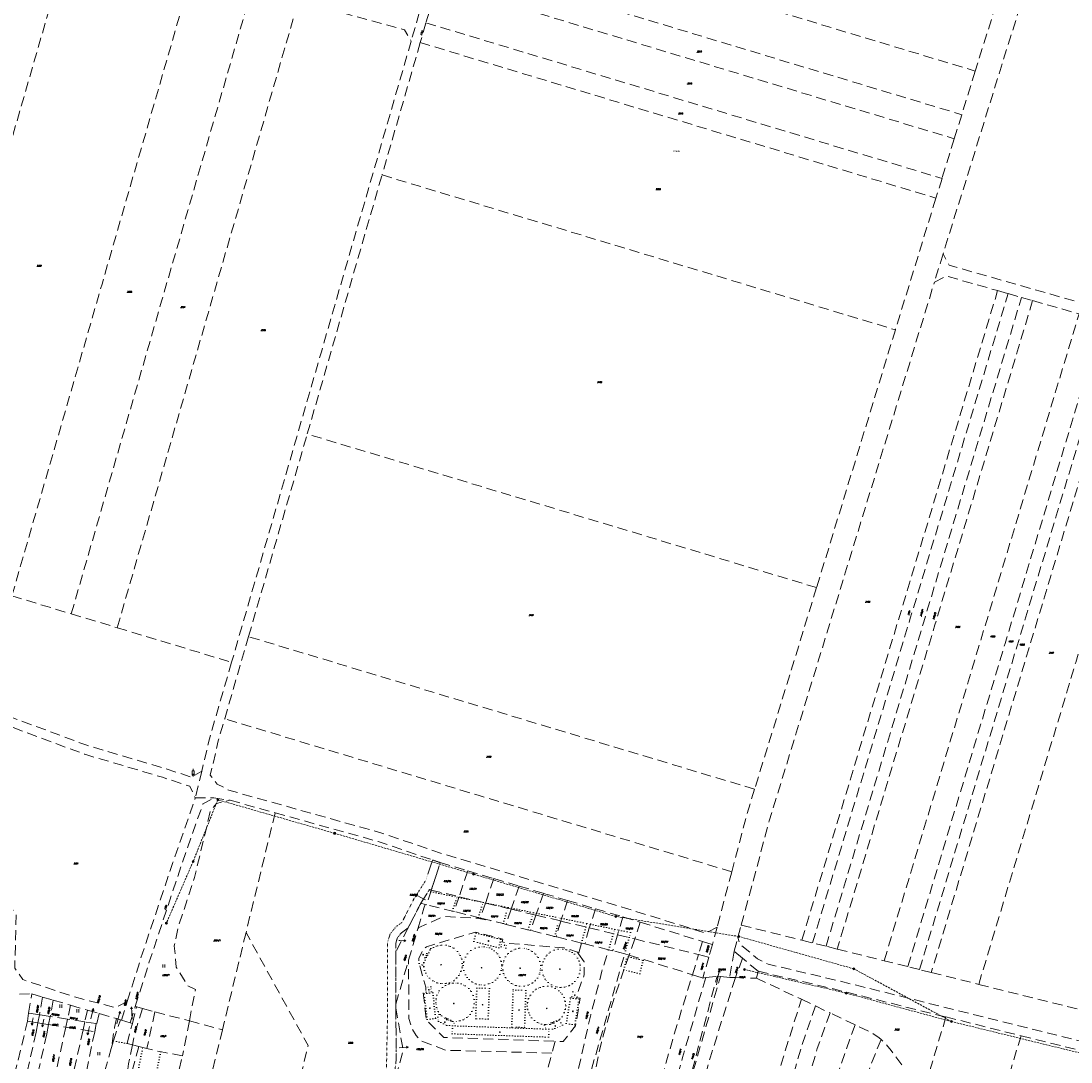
# Model space of a CAD drawing. Header units: metres. Extents: x -626722 to -621116, y -1178216 to -1174550.
# Tile 53 of 86: x -624012 to -623494, y -1176484 to -1175971. Entities that reach past the tile are written whole.
import ezdxf
from ezdxf.enums import TextEntityAlignment as Align

# ---------------------------------------------------------------- set-up
doc = ezdxf.new("R2010")
doc.units = ezdxf.units.M
doc.header["$MEASUREMENT"] = 0
doc.linetypes.add('DASHEDX2', pattern=[1.5, 1, -0.5])
doc.linetypes.add('DOT', pattern=[0.25, 0, -0.25])
for name, color, linetype in [('8_kat_KN_Elektřina', 172, 'DASHEDX2'), ('8_kat_KN_Pomístní_názvy', 210, 'Continuous'), ('8_kat_KN_Věcná_břemena', 206, 'DOT')]:
    doc.layers.add(name, color=color, linetype=linetype)
for name, color, linetype, lineweight in [('8_kat_KN_Hranice parcel', 200, 'DASHEDX2', 25), ('8_kat_KN_PČ popisy', 210, 'Continuous', 0), ('8_kat_KN_Slučkové čáry', 200, 'DOT', 25), ('8_kat_KN_Značky budov', 7, 'Continuous', 0), ('8_kat_KN_Značky kultur', 7, 'Continuous', 0), ('8_kat_KN_Čísla parcel', 200, 'Continuous', 25)]:
    doc.layers.add(name, color=color, linetype=linetype, lineweight=lineweight)
doc.styles.add('Style-cs_Working', font='cs_Working.shx')
doc.styles.add('Style-ITALICS', font='ITALICS.shx')

# ---------------------------------------------------------------- blocks, each defined once
blk = doc.blocks.new('4.02')
at = {"layer": '8_kat_KN_Značky budov', "color": 7, "linetype": 'Continuous', "lineweight": 13}
blk.add_circle((-0.01, 0), 0.175, dxfattribs=at)
blk = doc.blocks.new('1029_36')
at = {"layer": '8_kat_KN_PČ popisy', "color": 6, "linetype": 'Continuous', "lineweight": 0}
for p, q in [((0.57, 2.95), (-0.11, 2.06)), ((0, 0), (0.57, 2.95)), ((0.57, 2.95), (0.87, 1.87))]:
    blk.add_line(p, q, dxfattribs=at)
blk = doc.blocks.new('1029_44')
at = {"layer": '8_kat_KN_PČ popisy', "color": 6, "linetype": 'Continuous', "lineweight": 0}
for p, q in [((0, 0), (-2.62, 1.46)), ((-2.62, 1.46), (-1.51, 1.41)), ((-2.62, 1.46), (-1.99, 0.53))]:
    blk.add_line(p, q, dxfattribs=at)
blk = doc.blocks.new('1029_100')
at = {"layer": '8_kat_KN_PČ popisy', "color": 6, "linetype": 'Continuous', "lineweight": 0}
for p, q in [((0, 0), (0.73, 2.91)), ((0.73, 2.91), (0, 2.06)), ((0.73, 2.91), (0.97, 1.82))]:
    blk.add_line(p, q, dxfattribs=at)
blk = doc.blocks.new('1029_108')
at = {"layer": '8_kat_KN_PČ popisy', "color": 6, "linetype": 'Continuous', "lineweight": 0}
for p, q in [((-0.16, 3), (-0.6, 1.97)), ((0, 0), (-0.16, 3)), ((-0.16, 3), (0.4, 2.02))]:
    blk.add_line(p, q, dxfattribs=at)
blk = doc.blocks.new('1029_51')
at = {"layer": '8_kat_KN_PČ popisy', "color": 6, "linetype": 'Continuous', "lineweight": 0}
for p, q in [((0, 0), (2.99, 0.21)), ((2.99, 0.21), (1.96, 0.64)), ((2.99, 0.21), (2.03, -0.36))]:
    blk.add_line(p, q, dxfattribs=at)
blk = doc.blocks.new('1029_77')
at = {"layer": '8_kat_KN_PČ popisy', "color": 6, "linetype": 'Continuous', "lineweight": 0}
for p, q in [((0, 0), (2.99, -0.26)), ((2.99, -0.26), (2.04, 0.32)), ((2.99, -0.26), (1.95, -0.67))]:
    blk.add_line(p, q, dxfattribs=at)
blk = doc.blocks.new('1029_8')
at = {"layer": '8_kat_KN_PČ popisy', "color": 6, "linetype": 'Continuous', "lineweight": 0}
for p, q in [((0, 0), (-0.78, -2.9)), ((-0.78, -2.9), (-1, -1.8)), ((-0.78, -2.9), (-0.03, -2.06))]:
    blk.add_line(p, q, dxfattribs=at)
blk = doc.blocks.new('1029_156')
at = {"layer": '8_kat_KN_PČ popisy', "color": 6, "linetype": 'Continuous', "lineweight": 0}
for p, q in [((0, 0), (-0.57, -2.95)), ((-0.57, -2.95), (-0.87, -1.87)), ((-0.57, -2.95), (0.11, -2.06))]:
    blk.add_line(p, q, dxfattribs=at)
blk = doc.blocks.new('1029_254')
at = {"layer": '8_kat_KN_PČ popisy', "color": 6, "linetype": 'Continuous', "lineweight": 0}
for p, q in [((0, 0), (-0.62, -2.94)), ((-0.62, -2.94), (-0.91, -1.85)), ((-0.62, -2.94), (0.07, -2.06))]:
    blk.add_line(p, q, dxfattribs=at)
blk = doc.blocks.new('1029_243')
at = {"layer": '8_kat_KN_PČ popisy', "color": 6, "linetype": 'Continuous', "lineweight": 0}
for p, q in [((0, 0), (0.83, 2.89)), ((0.83, 2.89), (0.07, 2.06)), ((0.83, 2.89), (1.03, 1.78))]:
    blk.add_line(p, q, dxfattribs=at)
blk = doc.blocks.new('3.06')
at = {"layer": '8_kat_KN_Značky kultur', "color": 7, "linetype": 'Continuous', "lineweight": 13}
for p, q in [((-0.51, 0), (-0.51, 1.5)), ((0.49, 0), (0.49, 1.5))]:
    blk.add_line(p, q, dxfattribs=at)
blk = doc.blocks.new('6.01')
at = {"layer": '8_kat_KN_Elektřina', "color": 7, "linetype": 'Continuous', "lineweight": 13}
for radius in [0.5, 0.4, 0.3, 0.2, 0.1]:
    blk.add_circle((0, 0), radius, dxfattribs=at)
blk = doc.blocks.new('4.11')
at = {"layer": '8_kat_KN_Značky budov', "lineweight": 13}
for p, q in [((-0.5, 2), (0.5, 2)), ((-0.5, 0), (-0.5, 2)), ((0, 2), (0, 3)), ((0.5, 0), (0.5, 2))]:
    blk.add_line(p, q, dxfattribs=at)
for radius in [0.5, 0.0303]:
    blk.add_circle((0, 0), radius, dxfattribs=at)

msp = doc.modelspace()

# ---------------------------------------------------------------- linework, layer by layer
at = {"layer": '8_kat_KN_Elektřina', "lineweight": 13}
for p, q in [((-623915.19, -1176354.95), (-623927.33, -1176385.33)), ((-623857.55, -1176371.49), (-623915.19, -1176354.95)), ((-623789.12, -1176391.6), (-623857.55, -1176371.49)), ((-623927.33, -1176385.33), (-623940.56, -1176415.81)), ((-623718.92, -1176412.49), (-623789.12, -1176391.6)), ((-623658.18, -1176422.35), (-623718.92, -1176412.49)), ((-623601.48, -1176438.31), (-623658.18, -1176422.35)), ((-623605.32, -1176450.25), (-623655.38, -1176438.65)), ((-623553.4, -1176464.27), (-623601.48, -1176438.31)), ((-623553.4, -1176464.27), (-623605.32, -1176450.25)), ((-623481.2, -1176481.94), (-623553.4, -1176464.27))]:
    msp.add_line(p, q, dxfattribs=at)
at = {"layer": '8_kat_KN_Hranice parcel', "lineweight": 13, "ltscale": 5}
for p, q in [((-623509.1, -1175891.47), (-623541.63, -1175995.71)), ((-623806.77, -1175952.25), (-623812.52, -1175971.91)), ((-623815.8, -1175967.06), (-623819.83, -1175981)), ((-623812.52, -1175971.91), (-623815.34, -1175981.68)), ((-623815.34, -1175981.68), (-623834.19, -1176046.93)), ((-623541.63, -1175995.71), (-623548.31, -1176017.22)), ((-623548.31, -1176017.22), (-623551.98, -1176029.07)), ((-623551.98, -1176029.07), (-623558.03, -1176048.65)), ((-623871.08, -1176174.63), (-623834.19, -1176046.93)), ((-623558.03, -1176048.65), (-623561.02, -1176058.36)), ((-623561.02, -1176058.36), (-623581.03, -1176123.27)), ((-623557.49, -1176085.89), (-623561.77, -1176099.76)), ((-623530.59, -1176103.97), (-623525.41, -1176105.44)), ((-623525.41, -1176105.44), (-623518.82, -1176107.31)), ((-623518.82, -1176107.31), (-623513.32, -1176108.88)), ((-623513.32, -1176108.88), (-623490.43, -1176115.4)), ((-623581.03, -1176123.27), (-623619.89, -1176250.37)), ((-623900.04, -1176274.51), (-623871.08, -1176174.63)), ((-623619.89, -1176250.37), (-623650.44, -1176349.77)), ((-624016.75, -1176254.45), (-623987.48, -1176263.29)), ((-623987.48, -1176263.29), (-623964.8, -1176270.13)), ((-623964.8, -1176270.13), (-623908.39, -1176287.16)), ((-623911.79, -1176315.03), (-623900.04, -1176274.51)), ((-623923.04, -1176340.82), (-623926.27, -1176354.07)), ((-623926.27, -1176354.07), (-623917.09, -1176354.03)), ((-623917.09, -1176354.03), (-623909.1, -1176355.2)), ((-623909.1, -1176355.2), (-623886.9, -1176361.39)), ((-623886.9, -1176361.39), (-623901.25, -1176420.34)), ((-623809.88, -1176399.46), (-623805.49, -1176385.93)), ((-623805.49, -1176385.93), (-623791.93, -1176389.96)), ((-623791.93, -1176389.96), (-623796.21, -1176402.73)), ((-623791.93, -1176389.96), (-623779.08, -1176393.78)), ((-623661.72, -1176390.43), (-623668.92, -1176417.69)), ((-623779.08, -1176393.78), (-623783.14, -1176405.86)), ((-623779.08, -1176393.78), (-623766.63, -1176397.47)), ((-623766.63, -1176397.47), (-623754.49, -1176401.08)), ((-623754.49, -1176401.08), (-623742.7, -1176404.58)), ((-623815.08, -1176406), (-623821.35, -1176418.13)), ((-623812.91, -1176406.54), (-623815.08, -1176406)), ((-623812.26, -1176406.7), (-623812.91, -1176406.54)), ((-623783.14, -1176405.86), (-623785.63, -1176413.28)), ((-623742.7, -1176404.58), (-623728.92, -1176408.68)), ((-623770.49, -1176408.89), (-623773.02, -1176416.39)), ((-623758.28, -1176411.81), (-623760.94, -1176419.37)), ((-623728.92, -1176408.68), (-623715.38, -1176412.7)), ((-623780.53, -1176414.53), (-623785.63, -1176413.28)), ((-623746.08, -1176414.73), (-623748.37, -1176422.47)), ((-623715.38, -1176412.7), (-623706.81, -1176415.35)), ((-623706.81, -1176415.35), (-623709.55, -1176423.55)), ((-623706.81, -1176415.35), (-623676.16, -1176424.84)), ((-623658.68, -1176422.83), (-623657.05, -1176416.76)), ((-623657.05, -1176416.76), (-623627.14, -1176424.21)), ((-623901.25, -1176420.34), (-623912.92, -1176468.3)), ((-623821.35, -1176418.13), (-623827.44, -1176429.89)), ((-623821.14, -1176434.02), (-623816.53, -1176418.52)), ((-623731.98, -1176418.1), (-623734.1, -1176425.99)), ((-623718.01, -1176421.47), (-623720.39, -1176429.38)), ((-623668.92, -1176417.69), (-623671.21, -1176426.37)), ((-623735.82, -1176425.57), (-623748.37, -1176422.47)), ((-623735.82, -1176425.57), (-623737.25, -1176430.85)), ((-623734.1, -1176425.99), (-623735.82, -1176425.57)), ((-623722.48, -1176428.86), (-623734.1, -1176425.99)), ((-623709.55, -1176423.55), (-623712.29, -1176431.52)), ((-623709.55, -1176423.55), (-623678.12, -1176431.3)), ((-623676.16, -1176424.84), (-623678.12, -1176431.3)), ((-623676.16, -1176424.84), (-623671.21, -1176426.37)), ((-623671.21, -1176426.37), (-623673.05, -1176432.55)), ((-623660.52, -1176429.66), (-623658.68, -1176422.83)), ((-623627.14, -1176424.21), (-623621.91, -1176425.52)), ((-623615.24, -1176427.18), (-623621.91, -1176425.52)), ((-623609.69, -1176428.56), (-623615.24, -1176427.18)), ((-623827.44, -1176429.89), (-623827.39, -1176455.71)), ((-623732.97, -1176495.06), (-623714.52, -1176430.83)), ((-623720.39, -1176429.38), (-623722.48, -1176428.86)), ((-623714.52, -1176430.83), (-623720.39, -1176429.38)), ((-623714.52, -1176430.83), (-623712.29, -1176431.52)), ((-623712.29, -1176431.52), (-623681.14, -1176441.2)), ((-623681.14, -1176441.2), (-623678.12, -1176431.3)), ((-623678.12, -1176431.3), (-623673.05, -1176432.55)), ((-623673.05, -1176432.55), (-623675.94, -1176442.82)), ((-623660.52, -1176429.66), (-623662.72, -1176442.59)), ((-623656.4, -1176433.08), (-623660.52, -1176429.66)), ((-623609.69, -1176428.56), (-623586.57, -1176434.32)), ((-623827.39, -1176455.71), (-623821.14, -1176434.02)), ((-623656.4, -1176433.08), (-623659.95, -1176442.65)), ((-623648.71, -1176439.46), (-623656.4, -1176433.08)), ((-623574.92, -1176437.22), (-623586.57, -1176434.32)), ((-623569.11, -1176438.67), (-623574.92, -1176437.22)), ((-623688.9, -1176517.43), (-623668.98, -1176441.92)), ((-623681.14, -1176441.2), (-623675.94, -1176442.82)), ((-623675.94, -1176442.82), (-623674.56, -1176442.64)), ((-623674.56, -1176442.64), (-623668.98, -1176441.92)), ((-623668.98, -1176441.92), (-623667.33, -1176442.1)), ((-623667.33, -1176442.1), (-623662.72, -1176442.59)), ((-623662.72, -1176442.59), (-623659.95, -1176442.65)), ((-623659.95, -1176442.65), (-623649.58, -1176442.9)), ((-623649.58, -1176442.9), (-623648.71, -1176439.46)), ((-623649.58, -1176442.9), (-623627.35, -1176453.28)), ((-623563.32, -1176440.11), (-623569.11, -1176438.67)), ((-623563.32, -1176440.11), (-623539.92, -1176445.94)), ((-623539.92, -1176445.94), (-623457.07, -1176466.58)), ((-624013.04, -1176450.85), (-624006.94, -1176450.66)), ((-624008.55, -1176460.09), (-624006.94, -1176450.66)), ((-624006.94, -1176450.66), (-624001.63, -1176452.2)), ((-624001.63, -1176452.2), (-624003.2, -1176460.93)), ((-624001.63, -1176452.2), (-623996.34, -1176453.74)), ((-623627.35, -1176453.28), (-623620.41, -1176456.61)), ((-623996.34, -1176453.74), (-623997.87, -1176461.77)), ((-623996.34, -1176453.74), (-623987.81, -1176456.21)), ((-623987.81, -1176456.21), (-623989.31, -1176463.11)), ((-623987.81, -1176456.21), (-623979.46, -1176458.64)), ((-623962.68, -1176463.55), (-623959.83, -1176454.41)), ((-623958.38, -1176464.86), (-623955.9, -1176456.93)), ((-623957.31, -1176465.19), (-623955.2, -1176457.11)), ((-623955.9, -1176456.93), (-623955.2, -1176457.11)), ((-623955.2, -1176457.11), (-623952.32, -1176457.87)), ((-623952.32, -1176457.87), (-623946.19, -1176459.49)), ((-623827.39, -1176455.71), (-623827.38, -1176457.58)), ((-623620.41, -1176456.61), (-623613.22, -1176460.05)), ((-624008.55, -1176460.09), (-624009.04, -1176464.13)), ((-624003.2, -1176460.93), (-624008.55, -1176460.09)), ((-624003.2, -1176460.93), (-624003.91, -1176464.93)), ((-623997.87, -1176461.77), (-624003.2, -1176460.93)), ((-623997.87, -1176461.77), (-623998.63, -1176465.75)), ((-623989.31, -1176463.11), (-623997.87, -1176461.77)), ((-623990.17, -1176467.07), (-623989.31, -1176463.11)), ((-623980.76, -1176464.45), (-623989.31, -1176463.11)), ((-623979.46, -1176458.64), (-623980.76, -1176464.45)), ((-623979.46, -1176458.64), (-623973.64, -1176460.33)), ((-623973.64, -1176460.33), (-623975.9, -1176469.29)), ((-623973.64, -1176460.33), (-623965.16, -1176462.79)), ((-623966.67, -1176473.84), (-623963.22, -1176463.38)), ((-623965.16, -1176462.79), (-623963.22, -1176463.38)), ((-623963.22, -1176463.38), (-623962.68, -1176463.55)), ((-623962.68, -1176463.55), (-623958.38, -1176464.86)), ((-623946.19, -1176459.49), (-623950.2, -1176477.52)), ((-623946.19, -1176459.49), (-623929.21, -1176463.98)), ((-623600.93, -1176465.94), (-623613.22, -1176460.05)), ((-623556.08, -1176462.03), (-623567.34, -1176499.49)), ((-623556.08, -1176462.03), (-623519.05, -1176471.25)), ((-624009.04, -1176464.13), (-624003.91, -1176464.93)), ((-624003.91, -1176464.93), (-624004.74, -1176469.54)), ((-624003.91, -1176464.93), (-623998.63, -1176465.75)), ((-623998.63, -1176465.75), (-623999.51, -1176470.35)), ((-623998.63, -1176465.75), (-623990.17, -1176467.07)), ((-623990.17, -1176467.07), (-623997.45, -1176500.45)), ((-623990.17, -1176467.07), (-623981.65, -1176468.4)), ((-623981.65, -1176468.4), (-623989.09, -1176501.57)), ((-623980.76, -1176464.45), (-623981.65, -1176468.4)), ((-623981.65, -1176468.4), (-623975.9, -1176469.29)), ((-623975.24, -1176465.32), (-623980.76, -1176464.45)), ((-623975.9, -1176469.29), (-623975.24, -1176465.32)), ((-623959.92, -1176475.17), (-623957.31, -1176465.19)), ((-623958.38, -1176464.86), (-623957.31, -1176465.19)), ((-623929.21, -1176463.98), (-623932.63, -1176481.14)), ((-623912.92, -1176468.3), (-623931.17, -1176543.3)), ((-623929.21, -1176463.98), (-623912.92, -1176468.3)), ((-624004.74, -1176469.54), (-624011.45, -1176498.59)), ((-623999.51, -1176470.35), (-624006.01, -1176499.31)), ((-623975.9, -1176469.29), (-623982.75, -1176502.41)), ((-623967.74, -1176477.61), (-623966.67, -1176473.84)), ((-623748.86, -1176474), (-623750.39, -1176479.85)), ((-623519.05, -1176471.25), (-623542.8, -1176550.23)), ((-623519.05, -1176471.25), (-623436.4, -1176491.82)), ((-623975.11, -1176503.43), (-623967.74, -1176477.61)), ((-623957.26, -1176475.81), (-623959.92, -1176475.17)), ((-623954.06, -1176476.58), (-623957.26, -1176475.81)), ((-623939.21, -1176509.81), (-623932.63, -1176481.14)), ((-623754.11, -1176494.06), (-623750.39, -1176479.85))]:
    msp.add_line(p, q, dxfattribs=at)
at = {"layer": '8_kat_KN_Hranice parcel', "lineweight": 13, "ltscale": 5, "flags": 128}
for points in [[(-623459.05, -1175754.71), (-623468.61, -1175794.98), (-623497.85, -1175894.05), (-623527.67, -1175989.97), (-623557.49, -1176085.89)], [(-623796.92, -1175918.74), (-623669.28, -1175957.23), (-623541.63, -1175995.71)], [(-624076.74, -1176236.34), (-624032.51, -1176083.44), (-623988.27, -1175930.53)], [(-623803.27, -1175940.34), (-623675.79, -1175978.78), (-623548.31, -1176017.22)], [(-624016.75, -1176254.45), (-623972.28, -1176100.7), (-623927.81, -1175946.96)], [(-623987.48, -1176263.29), (-623942.89, -1176109.14), (-623898.3, -1175954.98)], [(-623806.77, -1175952.25), (-623679.38, -1175990.66), (-623551.98, -1176029.07)], [(-623964.8, -1176270.13), (-623920.12, -1176115.66), (-623875.44, -1175961.19)], [(-623875.44, -1175961.19), (-623823.08, -1175975.41), (-623819.83, -1175981)], [(-623812.52, -1175971.91), (-623685.28, -1176010.28), (-623558.03, -1176048.65)], [(-623819.83, -1175981), (-623864.11, -1176134.08), (-623908.39, -1176287.16)], [(-623815.34, -1175981.68), (-623688.18, -1176020.02), (-623561.02, -1176058.36)], [(-623834.19, -1176046.93), (-623707.61, -1176085.1), (-623581.03, -1176123.27)], [(-623492.79, -1176109.01), (-623554.5, -1176091.44), (-623557.49, -1176085.89)], [(-623657.05, -1176416.76), (-623643.21, -1176365.36), (-623602.49, -1176232.56), (-623561.77, -1176099.76)], [(-623561.77, -1176099.76), (-623556.05, -1176096.72), (-623530.59, -1176103.97)], [(-623627.14, -1176424.21), (-623578.87, -1176264.09), (-623530.59, -1176103.97)], [(-623621.91, -1176425.52), (-623573.66, -1176265.48), (-623525.41, -1176105.44)], [(-623615.24, -1176427.18), (-623567.03, -1176267.25), (-623518.82, -1176107.31)], [(-623513.32, -1176108.88), (-623561.51, -1176268.72), (-623609.69, -1176428.56)], [(-623586.57, -1176434.32), (-623538.39, -1176274.53), (-623490.43, -1176115.4)], [(-623574.92, -1176437.22), (-623526.88, -1176277.85), (-623478.9, -1176118.68)], [(-623569.11, -1176438.67), (-623521.13, -1176279.51), (-623473.14, -1176120.32)], [(-623467.4, -1176121.95), (-623515.36, -1176281.03), (-623563.32, -1176440.11)], [(-623539.92, -1176445.94), (-623492.07, -1176287.25), (-623444.23, -1176128.55)], [(-623619.89, -1176250.37), (-623745.49, -1176212.5), (-623871.08, -1176174.63)], [(-623650.44, -1176349.77), (-623775.24, -1176312.14), (-623900.04, -1176274.51)], [(-623908.39, -1176287.16), (-623919.31, -1176324.83), (-623923.04, -1176340.82)], [(-624080.14, -1176389.03), (-624069.36, -1176393.06), (-624054.67, -1176395.27), (-624049.72, -1176391.46), (-624033.51, -1176327.49), (-624031.12, -1176320.74), (-624024.38, -1176315.23), (-624017.06, -1176314.22), (-623979.31, -1176328.28), (-623941.17, -1176339.55), (-623928.17, -1176343.82), (-623923.04, -1176340.82)], [(-623668.92, -1176417.69), (-623674.36, -1176420.7), (-623714.1, -1176408.39), (-623804.04, -1176381.67), (-623834.72, -1176371.25), (-623909.71, -1176350.25), (-623915.5, -1176347.2), (-623918.9, -1176342.9), (-623914.96, -1176325.96), (-623911.79, -1176315.03)], [(-623661.72, -1176390.43), (-623786.76, -1176352.73), (-623911.79, -1176315.03)], [(-623959.83, -1176454.41), (-623965.76, -1176457.44), (-623986.56, -1176451.89), (-624011.26, -1176443.62), (-624015.33, -1176437.91), (-624014.64, -1176411.4), (-624017.92, -1176407.28), (-624021.83, -1176403.3), (-624042.06, -1176398.04), (-624045.33, -1176392.45), (-624029.15, -1176328.6), (-624027.3, -1176323.43), (-624022.51, -1176319.51), (-624017.57, -1176318.83), (-623980.73, -1176332.55), (-623942.51, -1176343.85), (-623929.03, -1176348.28), (-623926.27, -1176354.07)], [(-623959.83, -1176454.41), (-623953.44, -1176434.02), (-623937.4, -1176385.9), (-623926.27, -1176354.07)], [(-623955.9, -1176456.93), (-623949.16, -1176435.4), (-623933.15, -1176387.35), (-623922.5, -1176356.94), (-623917.09, -1176354.03)], [(-623650.44, -1176349.77), (-623654.28, -1176362.25), (-623661.72, -1176390.43)], [(-623929.21, -1176463.98), (-623926.18, -1176448.45), (-623929.93, -1176446.69), (-623935.66, -1176437.54), (-623936.66, -1176426.9), (-623934.6, -1176417.47), (-623926.65, -1176393.2), (-623918.85, -1176360.63), (-623915.88, -1176356.79), (-623909.1, -1176355.2)], [(-623886.9, -1176361.39), (-623836.05, -1176375.55), (-623805.49, -1176385.93)], [(-623815.08, -1176406), (-623810.8, -1176399.24), (-623809.88, -1176399.46)], [(-623809.88, -1176399.46), (-623810.15, -1176400.29), (-623812.26, -1176406.7)], [(-623809.88, -1176399.46), (-623797.07, -1176402.53), (-623796.21, -1176402.73)], [(-623766.63, -1176397.47), (-623770.33, -1176408.42), (-623770.49, -1176408.89)], [(-623754.49, -1176401.08), (-623757.97, -1176410.94), (-623758.28, -1176411.81)], [(-623816.53, -1176418.52), (-623813.5, -1176408.4), (-623812.91, -1176406.54)], [(-623796.21, -1176402.73), (-623796.34, -1176403.11), (-623798.67, -1176410.05)], [(-623796.21, -1176402.73), (-623784.78, -1176405.47), (-623784.38, -1176405.57), (-623783.14, -1176405.86)], [(-623783.14, -1176405.86), (-623772.16, -1176408.49), (-623770.49, -1176408.89)], [(-623742.7, -1176404.58), (-623745.65, -1176413.46), (-623746.08, -1176414.73)], [(-623798.67, -1176410.05), (-623799.48, -1176409.85), (-623812.26, -1176406.7)], [(-623785.63, -1176413.28), (-623786.71, -1176413.01), (-623798.67, -1176410.05)], [(-623770.49, -1176408.89), (-623759.77, -1176411.45), (-623758.28, -1176411.81)], [(-623758.28, -1176411.81), (-623746.86, -1176414.54), (-623746.08, -1176414.73)], [(-623728.92, -1176408.68), (-623731.41, -1176416.37), (-623731.98, -1176418.1)], [(-623816.53, -1176418.52), (-623816.06, -1176417.88), (-623803.75, -1176412.54), (-623787.34, -1176413.35), (-623780.53, -1176414.53)], [(-623773.02, -1176416.39), (-623774.5, -1176416.02), (-623780.53, -1176414.53)], [(-623760.94, -1176419.37), (-623762.2, -1176419.06), (-623773.02, -1176416.39)], [(-623746.08, -1176414.73), (-623733.69, -1176417.69), (-623731.98, -1176418.1)], [(-623715.38, -1176412.7), (-623717.35, -1176419.25), (-623718.01, -1176421.47)], [(-623908.02, -1176629.74), (-623870.62, -1176476.07), (-623901.25, -1176420.34)], [(-623821.35, -1176418.13), (-623824.57, -1176420.51), (-623826.55, -1176422.9), (-623827.45, -1176425.65), (-623827.44, -1176429.89)], [(-623737.25, -1176430.85), (-623737.79, -1176430.06), (-623744.43, -1176427.95), (-623772.49, -1176425.67), (-623774.89, -1176425.06), (-623774.54, -1176423.66), (-623788.1, -1176420.17), (-623812.25, -1176427.4), (-623813.92, -1176428.78), (-623816.09, -1176433.17), (-623815.86, -1176435.65), (-623812.67, -1176447.38), (-623812.44, -1176449.84), (-623813.9, -1176449.98), (-623812.34, -1176463.67), (-623803.65, -1176472.09), (-623748.86, -1176474)], [(-623748.37, -1176422.47), (-623749.07, -1176422.3), (-623760.94, -1176419.37)], [(-623731.98, -1176418.1), (-623721.84, -1176420.53), (-623720.06, -1176420.97), (-623718.01, -1176421.47)], [(-623718.01, -1176421.47), (-623712.33, -1176422.87), (-623709.55, -1176423.55)], [(-623040.38, -1176583.38), (-623057.14, -1176591.28), (-623064.04, -1176591.95), (-623072.47, -1176589.68), (-623206.77, -1176550.44), (-623305.75, -1176521.51), (-623310.57, -1176517.95), (-623329.79, -1176512.4), (-623335.81, -1176512.73), (-623341.07, -1176511.19), (-623429.72, -1176488.85), (-623610.46, -1176443.85), (-623643.73, -1176436.01), (-623648.96, -1176433.4), (-623657.64, -1176426.17), (-623658.68, -1176422.83)], [(-623737.25, -1176430.85), (-623734.55, -1176434.78), (-623734.46, -1176441.2), (-623737.7, -1176450.07), (-623738.09, -1176452.54), (-623736.54, -1176452.79), (-623738.73, -1176466.44), (-623744.81, -1176474.14), (-623748.86, -1176474)], [(-623738.97, -1176494.77), (-623731.24, -1176460.94), (-623725.73, -1176439.46), (-623722.48, -1176428.86)], [(-623712.29, -1176431.52), (-623712.6, -1176432.39), (-623714.9, -1176438.79), (-623719.59, -1176452.32), (-623726.03, -1176474.43), (-623732.69, -1176505.7)], [(-623750.39, -1176479.85), (-623802.57, -1176478.43), (-623814.92, -1176473.81), (-623817.29, -1176471.21), (-623819.47, -1176467.83), (-623820.94, -1176462.77), (-623821.14, -1176434.02)], [(-623702.36, -1176513.83), (-623690.73, -1176472.7), (-623681.14, -1176441.2)], [(-623674.56, -1176442.64), (-623685.96, -1176481.98), (-623695.58, -1176515.64)], [(-623659.95, -1176442.65), (-623672.25, -1176481.7), (-623692.95, -1176557.27)], [(-623688.9, -1176517.43), (-623678.74, -1176481.82), (-623667.33, -1176442.1)], [(-623648.71, -1176439.46), (-623611.54, -1176448.22), (-623556.08, -1176462.03)], [(-623667.54, -1176594.39), (-623637.26, -1176484.81), (-623627.35, -1176453.28)], [(-623952.32, -1176457.87), (-623956.01, -1176469.68), (-623957.26, -1176475.81)], [(-623827.38, -1176457.58), (-623827.38, -1176458.73), (-623827.17, -1176482.86), (-623828.08, -1176490.54)], [(-623827.38, -1176457.58), (-623823.78, -1176478.62), (-623826.99, -1176490.6)], [(-623620.41, -1176456.61), (-623627.38, -1176476.85), (-623648.78, -1176551.49), (-623660.44, -1176596.38)], [(-623965.16, -1176462.79), (-623966.1, -1176467.2), (-623967.74, -1176477.61)], [(-623613.22, -1176460.05), (-623619.61, -1176477.59), (-623637.16, -1176540.29)], [(-624034.49, -1176578.5), (-624022.93, -1176521.52), (-624009.04, -1176464.13)], [(-623600.93, -1176465.94), (-623611.73, -1176496.33), (-623622.53, -1176529.44), (-623624.7, -1176535.96)], [(-623588.1, -1176473.15), (-623588.98, -1176472.34), (-623592.13, -1176470.15), (-623600.93, -1176465.94)], [(-623588.1, -1176473.15), (-623602.72, -1176509.7), (-623608.87, -1176526.16), (-623610.73, -1176532.64)], [(-623577.78, -1176485.67), (-623583.12, -1176478.59), (-623585.56, -1176475.48), (-623588.1, -1176473.15)], [(-623986.48, -1176650.61), (-623979.67, -1176612.39), (-623968.08, -1176539.88), (-623959.15, -1176485.14), (-623957.26, -1176475.81)], [(-623954.06, -1176476.58), (-623957.94, -1176490.24), (-623959.82, -1176503.47)], [(-623950.2, -1176477.52), (-623952.14, -1176477.05), (-623954.06, -1176476.58)], [(-623932.63, -1176481.14), (-623941.19, -1176479.58), (-623943.36, -1176479.19), (-623950.2, -1176477.52)]]:
    msp.add_lwpolyline(points, dxfattribs=at)
at = {"layer": '8_kat_KN_PČ popisy', "lineweight": 0}
for p, q in [((-623812.74, -1176404.33), (-623815, -1176403.09)), ((-623825.89, -1176424.25), (-623825.38, -1176424.29)), ((-623669.21, -1176446.14), (-623668.37, -1176441.83)), ((-624006.17, -1176462.47), (-624006.33, -1176463.19)), ((-624001.01, -1176463.1), (-624001.18, -1176464)), ((-623977.75, -1176462.87), (-623977.26, -1176460.84)), ((-623965.02, -1176465.4), (-623964.12, -1176462.16)), ((-623957.46, -1176463.11), (-623957.61, -1176460.02)), ((-623978.39, -1176466.75), (-623978.72, -1176467.99)), ((-623825.73, -1176477.19), (-623824.19, -1176477.09))]:
    msp.add_line(p, q, dxfattribs=at)
at = {"layer": '8_kat_KN_Slučkové čáry', "lineweight": 0, "ltscale": 5}
for p, q in [((-623810.15, -1176400.29), (-623797.2, -1176402.93)), ((-623799.48, -1176409.85), (-623797.2, -1176402.93)), ((-623797.2, -1176402.93), (-623797.07, -1176402.53)), ((-623797.2, -1176402.93), (-623796.34, -1176403.11)), ((-623796.34, -1176403.11), (-623784.78, -1176405.47)), ((-623786.71, -1176413.01), (-623784.38, -1176405.57)), ((-623783.14, -1176405.86), (-623772.03, -1176408.07)), ((-623774.5, -1176416.02), (-623772.16, -1176408.49)), ((-623772.16, -1176408.49), (-623772.03, -1176408.07)), ((-623772.03, -1176408.07), (-623770.33, -1176408.42)), ((-623770.33, -1176408.42), (-623759.51, -1176410.63)), ((-623762.2, -1176419.06), (-623759.77, -1176411.45)), ((-623759.77, -1176411.45), (-623759.51, -1176410.63)), ((-623759.51, -1176410.63), (-623757.97, -1176410.94)), ((-623757.97, -1176410.94), (-623746.5, -1176413.29)), ((-623749.07, -1176422.3), (-623746.86, -1176414.54)), ((-623746.86, -1176414.54), (-623746.5, -1176413.29)), ((-623746.5, -1176413.29), (-623745.65, -1176413.46)), ((-623745.65, -1176413.46), (-623733.23, -1176416)), ((-623733.69, -1176417.69), (-623733.23, -1176416)), ((-623733.23, -1176416), (-623731.41, -1176416.37)), ((-623731.41, -1176416.37), (-623719.4, -1176418.83)), ((-623788.9, -1176424.87), (-623787.82, -1176420.68)), ((-623787.82, -1176420.68), (-623775.57, -1176423.82)), ((-623735.82, -1176425.57), (-623733.69, -1176417.69)), ((-623722.48, -1176428.86), (-623720.06, -1176420.97)), ((-623720.06, -1176420.97), (-623719.4, -1176418.83)), ((-623719.4, -1176418.83), (-623717.35, -1176419.25)), ((-623717.35, -1176419.25), (-623711.65, -1176420.41)), ((-623711.65, -1176420.41), (-623712.33, -1176422.87)), ((-623810.14, -1176428.35), (-623812.25, -1176427.4)), ((-623808.88, -1176427.75), (-623806.89, -1176426.94)), ((-623806.89, -1176426.94), (-623804.81, -1176426.6)), ((-623804.81, -1176426.6), (-623802.63, -1176426.64)), ((-623802.63, -1176426.64), (-623800.55, -1176427.24)), ((-623800.55, -1176427.24), (-623798.82, -1176428.18)), ((-623776.62, -1176428.02), (-623788.9, -1176424.87)), ((-623775.57, -1176423.82), (-623776.62, -1176428.02)), ((-623774.89, -1176425.06), (-623775.5, -1176427.53)), ((-623773.07, -1176428.1), (-623772.49, -1176425.67)), ((-623712.33, -1176422.87), (-623714.52, -1176430.83)), ((-623813.6, -1176435.2), (-623810.45, -1176428.96)), ((-623813.13, -1176432.93), (-623812.02, -1176430.66)), ((-623812.02, -1176430.66), (-623810.82, -1176429.25)), ((-623810.82, -1176429.25), (-623810.45, -1176428.96)), ((-623810.45, -1176428.96), (-623808.88, -1176427.75)), ((-623810.45, -1176428.96), (-623810.14, -1176428.35)), ((-623798.82, -1176428.18), (-623796.9, -1176429.81)), ((-623796.9, -1176429.81), (-623795.74, -1176431.65)), ((-623795.74, -1176431.65), (-623794.91, -1176433.49)), ((-623793.06, -1176432.59), (-623792, -1176430.88)), ((-623792, -1176430.88), (-623790.33, -1176429.21)), ((-623790.33, -1176429.21), (-623788.25, -1176428.14)), ((-623788.25, -1176428.14), (-623786.31, -1176427.54)), ((-623786.31, -1176427.54), (-623783.86, -1176427.41)), ((-623783.86, -1176427.41), (-623781.27, -1176427.97)), ((-623781.27, -1176427.97), (-623778.85, -1176429.39)), ((-623778.85, -1176429.39), (-623777.24, -1176430.88)), ((-623777.24, -1176430.88), (-623776.04, -1176432.76)), ((-623775.5, -1176427.53), (-623773.07, -1176428.1)), ((-623774.19, -1176434.3), (-623773.27, -1176432.33)), ((-623773.27, -1176432.33), (-623771.93, -1176430.71)), ((-623771.93, -1176430.71), (-623770.35, -1176429.51)), ((-623770.35, -1176429.51), (-623768.32, -1176428.61)), ((-623768.32, -1176428.61), (-623766.33, -1176428.14)), ((-623766.33, -1176428.14), (-623764.11, -1176428.18)), ((-623764.11, -1176428.18), (-623763.06, -1176428.42)), ((-623763.06, -1176428.42), (-623761.98, -1176428.69)), ((-623761.98, -1176428.69), (-623760.23, -1176429.68)), ((-623760.23, -1176429.68), (-623758.47, -1176431.01)), ((-623758.47, -1176431.01), (-623757.27, -1176432.76)), ((-623754.14, -1176433.3), (-623752.9, -1176431.55)), ((-623752.9, -1176431.55), (-623751.2, -1176430.06)), ((-623751.2, -1176430.06), (-623749.32, -1176429.17)), ((-623749.32, -1176429.17), (-623747.39, -1176428.62)), ((-623747.39, -1176428.62), (-623745, -1176428.53)), ((-623745, -1176428.53), (-623743.16, -1176428.87)), ((-623743.16, -1176428.87), (-623741.74, -1176429.51)), ((-623741.74, -1176429.51), (-623740.46, -1176430.23)), ((-623740.46, -1176430.23), (-623739.25, -1176431.13)), ((-623739.25, -1176431.13), (-623737.83, -1176433.02)), ((-623714.9, -1176438.79), (-623713.21, -1176432.25)), ((-623713.21, -1176432.25), (-623712.6, -1176432.39)), ((-623712.6, -1176432.39), (-623705.35, -1176434.11)), ((-623815.86, -1176435.65), (-623814.22, -1176436.43)), ((-623814.22, -1176436.43), (-623813.6, -1176435.2)), ((-623813.64, -1176437.17), (-623813.6, -1176435.2)), ((-623813.23, -1176439.05), (-623813.64, -1176437.17)), ((-623813.6, -1176435.2), (-623813.13, -1176432.93)), ((-623794.91, -1176433.49), (-623794.63, -1176435.63)), ((-623794.63, -1176435.63), (-623794.73, -1176437.85)), ((-623794.13, -1176436.61), (-623793.89, -1176434.81)), ((-623793.85, -1176439.05), (-623794.13, -1176436.61)), ((-623793.89, -1176434.81), (-623793.06, -1176432.59)), ((-623776.04, -1176432.76), (-623775.39, -1176434.69)), ((-623775.16, -1176436.78), (-623775.44, -1176439.1)), ((-623775.39, -1176434.69), (-623775.16, -1176436.78)), ((-623774.7, -1176436.36), (-623774.19, -1176434.3)), ((-623774.65, -1176438.71), (-623774.7, -1176436.36)), ((-623757.27, -1176432.76), (-623756.34, -1176434.64)), ((-623756.34, -1176434.64), (-623755.92, -1176436.66)), ((-623755.92, -1176436.66), (-623756.02, -1176438.88)), ((-623755.27, -1176439.01), (-623755.2, -1176436.57)), ((-623755.2, -1176436.57), (-623754.78, -1176434.78)), ((-623754.78, -1176434.78), (-623754.14, -1176433.3)), ((-623737.83, -1176433.02), (-623737, -1176434.53)), ((-623737, -1176434.53), (-623736.5, -1176436.53)), ((-623736.5, -1176436.53), (-623736.41, -1176438.91)), ((-623705.35, -1176434.11), (-623707.11, -1176440.69)), ((-623812.63, -1176440.42), (-623813.23, -1176439.05)), ((-623812.07, -1176441.45), (-623812.63, -1176440.42)), ((-623810.82, -1176442.95), (-623812.07, -1176441.45)), ((-623796.34, -1176441.58), (-623797.53, -1176442.97)), ((-623795.28, -1176439.65), (-623796.34, -1176441.58)), ((-623794.73, -1176437.85), (-623795.28, -1176439.65)), ((-623792.97, -1176441.24), (-623793.85, -1176439.05)), ((-623792.19, -1176442.55), (-623792.97, -1176441.24)), ((-623791.3, -1176443.63), (-623792.19, -1176442.55)), ((-623777.24, -1176442.82), (-623778.27, -1176443.81)), ((-623776.13, -1176441.02), (-623777.24, -1176442.82)), ((-623775.44, -1176439.1), (-623776.13, -1176441.02)), ((-623774.24, -1176440.68), (-623774.65, -1176438.71)), ((-623773.27, -1176442.56), (-623774.24, -1176440.68)), ((-623772.19, -1176443.97), (-623773.27, -1176442.56)), ((-623757.5, -1176442.82), (-623758.7, -1176444.21)), ((-623756.53, -1176440.85), (-623757.5, -1176442.82)), ((-623756.02, -1176438.88), (-623756.53, -1176440.85)), ((-623754.69, -1176441.46), (-623755.27, -1176439.01)), ((-623753.68, -1176443.42), (-623754.69, -1176441.46)), ((-623737.65, -1176442.61), (-623739.04, -1176444.54)), ((-623736.87, -1176440.82), (-623737.65, -1176442.61)), ((-623736.41, -1176438.91), (-623736.87, -1176440.82)), ((-623707.11, -1176440.69), (-623714.9, -1176438.79)), ((-623810.18, -1176447.12), (-623812.67, -1176447.38)), ((-623809.16, -1176444.23), (-623810.82, -1176442.95)), ((-623809.87, -1176449.6), (-623810.18, -1176447.12)), ((-623807.17, -1176445.22), (-623809.16, -1176444.23)), ((-623805.22, -1176445.56), (-623807.17, -1176445.22)), ((-623805.95, -1176449.2), (-623804.42, -1176447.58)), ((-623802.91, -1176445.56), (-623805.22, -1176445.56)), ((-623804.42, -1176447.58), (-623802.84, -1176446.52)), ((-623800.92, -1176445.13), (-623802.91, -1176445.56)), ((-623802.84, -1176446.52), (-623801.04, -1176445.67)), ((-623801.04, -1176445.67), (-623799.07, -1176445.31)), ((-623798.84, -1176444.15), (-623800.92, -1176445.13)), ((-623799.07, -1176445.31), (-623796.87, -1176445.35)), ((-623797.53, -1176442.97), (-623798.84, -1176444.15)), ((-623796.87, -1176445.35), (-623795.24, -1176445.72)), ((-623795.24, -1176445.72), (-623793.19, -1176446.65)), ((-623793.19, -1176446.65), (-623791.39, -1176447.94)), ((-623791.39, -1176447.94), (-623790.17, -1176449.49)), ((-623789.96, -1176444.75), (-623791.3, -1176443.63)), ((-623788.11, -1176445.69), (-623789.96, -1176444.75)), ((-623786.12, -1176446.2), (-623788.11, -1176445.69)), ((-623788.01, -1176462.87), (-623787.45, -1176447.76)), ((-623787.45, -1176447.76), (-623781.25, -1176447.99)), ((-623783.67, -1176446.29), (-623786.12, -1176446.2)), ((-623781.64, -1176445.77), (-623783.67, -1176446.29)), ((-623781.25, -1176447.99), (-623781.88, -1176463.1)), ((-623779.7, -1176444.96), (-623781.64, -1176445.77)), ((-623778.27, -1176443.81), (-623779.7, -1176444.96)), ((-623770.31, -1176445.47), (-623772.19, -1176443.97)), ((-623768.32, -1176446.5), (-623770.31, -1176445.47)), ((-623766.47, -1176446.89), (-623768.32, -1176446.5)), ((-623764.02, -1176446.89), (-623766.47, -1176446.89)), ((-623762.07, -1176446.42), (-623764.02, -1176446.89)), ((-623760.13, -1176445.43), (-623762.07, -1176446.42)), ((-623758.7, -1176444.21), (-623760.13, -1176445.43)), ((-623758.2, -1176448.4), (-623756.25, -1176447.44)), ((-623756.25, -1176447.44), (-623754.49, -1176446.99)), ((-623754.49, -1176446.99), (-623752.5, -1176446.92)), ((-623752.3, -1176444.99), (-623753.68, -1176443.42)), ((-623752.5, -1176446.92), (-623750.46, -1176447.25)), ((-623750.6, -1176446.18), (-623752.3, -1176444.99)), ((-623748.49, -1176447.12), (-623750.6, -1176446.18)), ((-623750.46, -1176447.25), (-623748.82, -1176447.92)), ((-623748.82, -1176447.92), (-623747.06, -1176449.08)), ((-623746.28, -1176447.46), (-623748.49, -1176447.12)), ((-623744.17, -1176447.33), (-623746.28, -1176447.46)), ((-623742.06, -1176446.65), (-623744.17, -1176447.33)), ((-623740.4, -1176445.76), (-623742.06, -1176446.65)), ((-623739.04, -1176444.54), (-623740.4, -1176445.76)), ((-623813.43, -1176450.56), (-623809.15, -1176450.1)), ((-623811.99, -1176463.23), (-623813.43, -1176450.56)), ((-623812.44, -1176449.84), (-623809.87, -1176449.6)), ((-623809.15, -1176450.1), (-623807.8, -1176462.82)), ((-623807.7, -1176455.01), (-623807.53, -1176453.14)), ((-623807.53, -1176453.14), (-623807.09, -1176451.35)), ((-623807.09, -1176451.35), (-623805.95, -1176449.2)), ((-623790.17, -1176449.49), (-623789.24, -1176451.43)), ((-623789.24, -1176451.43), (-623788.76, -1176453.34)), ((-623770.2, -1176467), (-623769.54, -1176448.72)), ((-623769.54, -1176448.72), (-623763.24, -1176448.94)), ((-623763.24, -1176448.94), (-623763.9, -1176467.23)), ((-623762.43, -1176454.86), (-623761.96, -1176452.94)), ((-623761.96, -1176452.94), (-623761.04, -1176451.24)), ((-623761.04, -1176451.24), (-623759.72, -1176449.65)), ((-623759.72, -1176449.65), (-623758.2, -1176448.4)), ((-623747.06, -1176449.08), (-623745.43, -1176450.73)), ((-623745.43, -1176450.73), (-623744.39, -1176452.5)), ((-623744.39, -1176452.5), (-623743.83, -1176454.38)), ((-623743.33, -1176465.22), (-623741.24, -1176452.62)), ((-623741.24, -1176452.62), (-623737.04, -1176453.32)), ((-623740.59, -1176452.14), (-623740.17, -1176449.68)), ((-623738.09, -1176452.54), (-623740.59, -1176452.14)), ((-623740.17, -1176449.68), (-623737.7, -1176450.07)), ((-623807.31, -1176457.36), (-623807.7, -1176455.01)), ((-623806.48, -1176459.39), (-623807.31, -1176457.36)), ((-623789.07, -1176457.56), (-623789.84, -1176459.32)), ((-623788.68, -1176455.49), (-623789.07, -1176457.56)), ((-623788.76, -1176453.34), (-623788.68, -1176455.49)), ((-623762.55, -1176456.75), (-623762.43, -1176454.86)), ((-623762.39, -1176458.23), (-623762.55, -1176456.75)), ((-623761.86, -1176459.91), (-623762.39, -1176458.23)), ((-623743.83, -1176458.41), (-623744.39, -1176460.04)), ((-623743.83, -1176454.38), (-623743.6, -1176456.53)), ((-623743.6, -1176456.53), (-623743.83, -1176458.41)), ((-623737.04, -1176453.32), (-623739.08, -1176465.97)), ((-623807.8, -1176462.82), (-623811.99, -1176463.23)), ((-623806.06, -1176460.87), (-623806.73, -1176462.15)), ((-623806.73, -1176462.15), (-623806.39, -1176464.21)), ((-623805.48, -1176460.81), (-623806.48, -1176459.39)), ((-623804.81, -1176461.48), (-623806.06, -1176460.87)), ((-623804.81, -1176461.48), (-623805.48, -1176460.81)), ((-623799.28, -1176464.18), (-623804.81, -1176461.48)), ((-623803.98, -1176462.31), (-623804.81, -1176461.48)), ((-623802.18, -1176463.41), (-623803.98, -1176462.31)), ((-623800.16, -1176464.1), (-623802.18, -1176463.41)), ((-623794.2, -1176463.41), (-623796.04, -1176464.01)), ((-623792.36, -1176462.27), (-623794.2, -1176463.41)), ((-623790.74, -1176460.73), (-623792.36, -1176462.27)), ((-623789.84, -1176459.32), (-623790.74, -1176460.73)), ((-623781.88, -1176463.1), (-623788.01, -1176462.87)), ((-623761.36, -1176461), (-623761.86, -1176459.91)), ((-623760.44, -1176462.4), (-623761.36, -1176461)), ((-623759, -1176463.73), (-623760.44, -1176462.4)), ((-623746.92, -1176463.56), (-623753.23, -1176465.78)), ((-623746.92, -1176463.56), (-623747.91, -1176464.28)), ((-623746.52, -1176463.18), (-623746.92, -1176463.56)), ((-623745.22, -1176465.99), (-623746.92, -1176463.56)), ((-623745.43, -1176461.99), (-623746.52, -1176463.18)), ((-623744.39, -1176460.04), (-623745.43, -1176461.99)), ((-623806.39, -1176464.21), (-623802.21, -1176466.22)), ((-623802.21, -1176466.22), (-623799.45, -1176466.39)), ((-623799.28, -1176464.18), (-623800.16, -1176464.1)), ((-623799.45, -1176466.39), (-623799.59, -1176470.33)), ((-623799.45, -1176466.39), (-623798.38, -1176464.62)), ((-623799.45, -1176466.39), (-623753.43, -1176468.02)), ((-623798.38, -1176464.62), (-623799.28, -1176464.18)), ((-623798.06, -1176464.3), (-623799.28, -1176464.18)), ((-623796.04, -1176464.01), (-623798.06, -1176464.3)), ((-623763.9, -1176467.23), (-623770.2, -1176467)), ((-623757.52, -1176464.76), (-623759, -1176463.73)), ((-623755.49, -1176465.5), (-623757.52, -1176464.76)), ((-623753.85, -1176465.8), (-623755.49, -1176465.5)), ((-623753.23, -1176465.78), (-623754.11, -1176466.09)), ((-623754.11, -1176466.09), (-623753.43, -1176468.02)), ((-623753.23, -1176465.78), (-623753.85, -1176465.8)), ((-623753.43, -1176468.02), (-623751.86, -1176468.06)), ((-623751.46, -1176465.72), (-623753.23, -1176465.78)), ((-623752.03, -1176471.99), (-623751.86, -1176468.06)), ((-623751.86, -1176468.06), (-623750.2, -1176468.09)), ((-623749.54, -1176465.13), (-623751.46, -1176465.72)), ((-623750.2, -1176468.09), (-623747.11, -1176467.08)), ((-623747.91, -1176464.28), (-623749.54, -1176465.13)), ((-623745.22, -1176465.99), (-623747.11, -1176467.08)), ((-623739.08, -1176465.97), (-623743.33, -1176465.22)), ((-623959.92, -1176475.17), (-623966.67, -1176473.84)), ((-623799.59, -1176470.33), (-623752.03, -1176471.99)), ((-623954.98, -1176490.84), (-623952.14, -1176477.05)), ((-623943.36, -1176479.19), (-623946.27, -1176493.32))]:
    msp.add_line(p, q, dxfattribs=at)
at = {"layer": '8_kat_KN_Věcná_břemena', "lineweight": 0, "flags": 128}
msp.add_lwpolyline([(-623833.37, -1176532.69), (-623832.97, -1176531.77), (-623828.08, -1176490.54), (-623827.17, -1176482.86), (-623827.38, -1176458.73), (-623827.39, -1176455.71), (-623827.44, -1176429.89), (-623827.45, -1176425.65), (-623826.55, -1176422.9), (-623824.57, -1176420.51), (-623821.35, -1176418.13), (-623815.08, -1176406), (-623810.8, -1176399.24), (-623809.88, -1176399.46), (-623805.49, -1176385.93), (-623809.26, -1176384.65), (-623812.63, -1176394.67), (-623818.56, -1176403.99), (-623824.39, -1176415.44), (-623827.23, -1176417.49), (-623830.11, -1176420.95), (-623831.43, -1176425.02), (-623831.56, -1176464.62), (-623832.05, -1176490.48), (-623833.37, -1176532.69)], close=True, dxfattribs=at)

# ---------------------------------------------------------------- block references
at = {"layer": '8_kat_KN_Elektřina', "lineweight": 13}
for p in [(-623915.19, -1176354.95), (-623857.55, -1176371.49), (-623927.33, -1176385.33), (-623789.12, -1176391.6), (-623940.56, -1176415.81), (-623718.92, -1176412.49), (-623658.18, -1176422.35), (-623655.38, -1176438.65), (-623601.48, -1176438.31), (-623605.32, -1176450.25), (-623553.4, -1176464.27)]:
    msp.add_blockref('6.01', p, dxfattribs=at)
at = {"layer": '8_kat_KN_PČ popisy', "lineweight": 0}
for name, p in [('1029_44', (-623815, -1176403.09)), ('1029_77', (-623825.38, -1176424.29)), ('1029_36', (-623668.37, -1176441.83)), ('1029_100', (-623977.26, -1176460.84)), ('1029_108', (-623957.61, -1176460.02)), ('1029_254', (-624006.33, -1176463.19)), ('1029_243', (-623964.12, -1176462.16)), ('1029_156', (-624001.18, -1176464)), ('1029_8', (-623978.72, -1176467.99)), ('1029_51', (-623824.19, -1176477.09))]:
    msp.add_blockref(name, p, dxfattribs=at)
at = {"layer": '8_kat_KN_Značky budov', "lineweight": 13}
for name, p in [('4.11', (-623927.38, -1176342.75)), ('4.02', (-623781.7, -1176424.58)), ('4.02', (-623773.74, -1176426.68)), ('4.02', (-623813.9, -1176431.32)), ('4.02', (-623812.18, -1176431.78)), ('4.02', (-623805.08, -1176436.28)), ('4.02', (-623785.07, -1176437.76)), ('4.02', (-623766.02, -1176438.04)), ('4.02', (-623746.43, -1176438.46)), ('4.02', (-623811.12, -1176448.59)), ('4.02', (-623739.17, -1176451.32)), ('4.02', (-623810.64, -1176457.75)), ('4.02', (-623798.84, -1176455.41)), ('4.02', (-623784.57, -1176456)), ('4.02', (-623766.64, -1176458.58)), ('4.02', (-623752.97, -1176457.79)), ('4.02', (-623802.4, -1176462.95)), ('4.02', (-623740.06, -1176459.24)), ('4.02', (-623803.22, -1176464.55)), ('4.02', (-623750.06, -1176464.92)), ('4.02', (-623748.75, -1176466.49)), ('4.02', (-623776.04, -1176469.52))]:
    msp.add_blockref(name, p, dxfattribs=at)
at = {"layer": '8_kat_KN_Značky kultur', "lineweight": 13}
for p in [(-623941.76, -1176437.6), (-623992.62, -1176457.46), (-623984.2, -1176459.75), (-623973.89, -1176480.87)]:
    msp.add_blockref('3.06', p, dxfattribs=at)

# ---------------------------------------------------------------- texts
at = {"layer": '8_kat_KN_Pomístní_názvy', "lineweight": 0, "style": 'Style-cs_Working'}
msp.add_text('Panské', height=0.7, dxfattribs=at).set_placement((-623688.813, -1176035.198), align=Align.MIDDLE_CENTER)
at = {"layer": '8_kat_KN_Čísla parcel', "lineweight": 0, "style": 'Style-ITALICS'}
for s, rotation, p in [('3351', 73, (-623814.647, -1175978.158)), ('3404', 73, (-623574.317, -1176264.108)), ('3392', 71, (-623940.956, -1176409.346)), ('738/12', 71, (-623714.622, -1176428.885)), ('739/3', 73, (-623822.907, -1176434.568)), ('738/11', 75, (-623676.36, -1176439.045)), ('732/2', 71, (-623659.456, -1176440.576)), ('683/22', 80, (-624004.092, -1176460.007)), ('683/21', 79, (-623998.495, -1176460.642)), ('683/20', 351, (-623997.182, -1176460.959)), ('683/19', 351, (-623988.182, -1176462.779)), ('739/10', 77, (-623733.191, -1176463.211)), ('737/3', 76, (-623955.737, -1176469.825)), ('739/11', 74, (-623727.972, -1176470.464)), ('737/2', 77, (-623950.981, -1176471.381)), ('740/4', 77, (-623687.221, -1176480.911)), ('683/11', 79, (-623996.155, -1176484.152)), ('683/10', 79, (-623987.785, -1176486.152)), ('740/3', 74, (-623680.932, -1176483.054))]:
    msp.add_text(s, height=0.7, rotation=rotation, dxfattribs=at).set_placement(p)
for s, p in [('3347', (-623679.02, -1175986.49)), ('3348', (-623683.77, -1176002.2)), ('3349', (-623688.22, -1176017.02)), ('3350', (-623699.31, -1176054.33)), ('3382', (-624004.54, -1176092.13)), ('3383', (-623960, -1176104.92)), ('3384', (-623933.64, -1176112.42)), ('3385', (-623894.03, -1176123.75)), ('3402', (-623728.14, -1176149.48)), ('3403', (-623595.99, -1176257.77)), ('3401', (-623761.85, -1176264.33)), ('3406', (-623551.58, -1176270.13)), ('4006', (-623534.26, -1176274.77)), ('4007', (-623525.3, -1176277.25)), ('4008', (-623519.73, -1176278.83)), ('3407', (-623505.31, -1176282.87)), ('3400', (-623782.87, -1176334.08)), ('3399', (-623794.05, -1176370.95)), ('3391', (-623986.31, -1176386.72)), ('736/35', (-623803.88, -1176395.47)), ('736/34', (-623791.24, -1176399.19)), ('736/33', (-623778, -1176402.1)), ('738/19', (-623807.1, -1176406.48)), ('736/32', (-623765.72, -1176405.81)), ('739/24', (-623811.56, -1176412.51)), ('738/18', (-623794.33, -1176410)), ('736/31', (-623753.41, -1176408.63)), ('738/17', (-623780.61, -1176412.79)), ('738/16', (-623769.07, -1176416.08)), ('736/30', (-623740.96, -1176412.67)), ('736/29', (-623726.68, -1176416.7)), ('739/25', (-623808.27, -1176421.39)), ('738/15', (-623756.44, -1176418.63)), ('738/14', (-623743.43, -1176422.21)), ('736/28', (-623714.16, -1176418.82)), ('738/13', (-623729.39, -1176425.67)), ('736/27', (-623696.81, -1176425.33)), ('738/10', (-623698.26, -1176433.64)), ('732/1', (-623658.13, -1176442.79)), ('682/1', (-623996.87, -1176466.23)), ('682/3', (-623988.52, -1176467.61)), ('3455', (-623581.48, -1176468.63)), ('737/1', (-623943.64, -1176471.88)), ('740/1', (-623708.48, -1176472.17)), ('3398', (-623850.99, -1176475.16))]:
    msp.add_text(s, height=0.7, dxfattribs=at).set_placement(p)
for s, rotation, p in [('3405/1', 74, (-623567.679, -1176262.938)), ('3405/2', 75, (-623561.436, -1176264.535)), ('736/37', 74, (-623818.282, -1176423.318)), ('736/26', 73, (-623673.271, -1176428.675)), ('683/18', 73, (-623973.49, -1176453.381)), ('3393/2', 76, (-623954.706, -1176451.758)), ('683/7', 76, (-623960.428, -1176455.103)), ('682/5', 77, (-624006.05, -1176469.894)), ('682/4', 78, (-624000.56, -1176470.623)), ('682/2', 79, (-623978.576, -1176474.423))]:
    msp.add_text(s, height=0.7, rotation=rotation, dxfattribs=at).set_placement(p, align=Align.CENTER)
for s, p in [('738/20', (-623818.839, -1176402.13)), ('3394/1', (-623915.557, -1176424.66)), ('3393/1', (-623940.819, -1176441.73)), ('739/17', (-623765.254, -1176441.73)), ('754/96', (-623666.666, -1176439)), ('736/36', (-623815.559, -1176478.28))]:
    msp.add_text(s, height=0.7, dxfattribs=at).set_placement(p, align=Align.CENTER)

doc.saveas('drawing.dxf')
